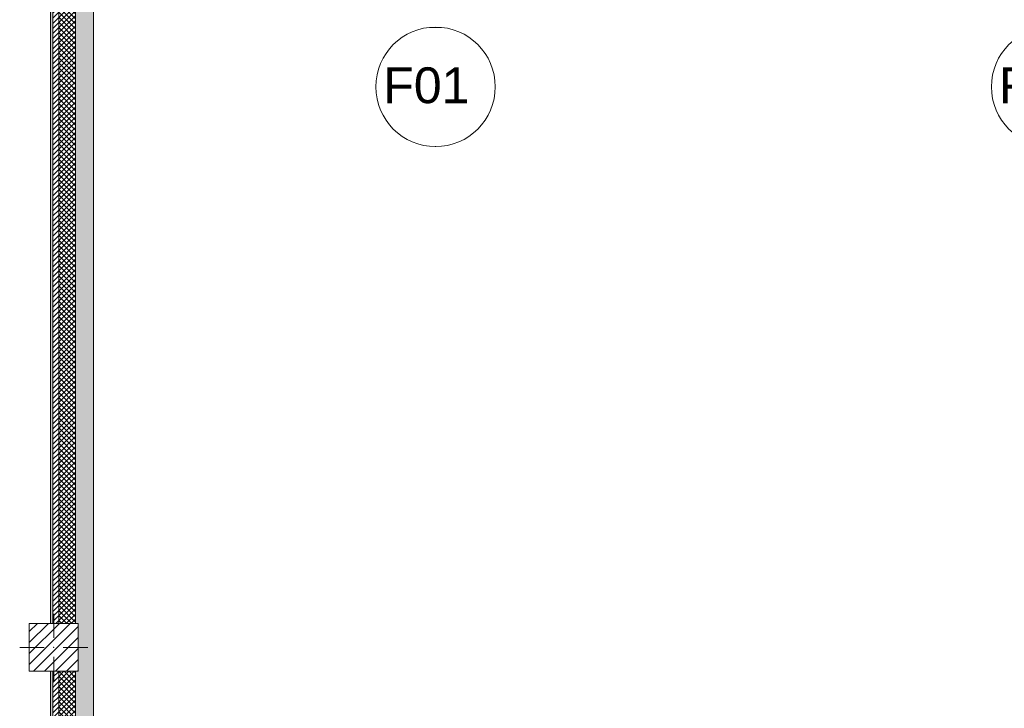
# Model space of a CAD drawing. Header units: millimetres. Extents: x -30280 to 19093, y -18706 to 4378.
# Tile 17 of 35: x -28308 to -20067, y -7544 to -1781. Entities that reach past the tile are written whole.
import ezdxf

# ---------------------------------------------------------------- set-up
doc = ezdxf.new("R2010")
doc.units = ezdxf.units.MM
doc.header["$MEASUREMENT"] = 0
doc.linetypes.add('Wipeout_Contour', pattern=[1000, 0, -1000])
for name, color, linetype in [('02_ACAB_Anotacio Portes', 7, 'Continuous'), ('10_ESTR_Pilars', 7, 'Continuous'), ('12_FAÇ_Façana', 7, 'Continuous')]:
    doc.layers.add(name, color=color, linetype=linetype)
for name, color, linetype, lineweight in [('02_ACAB_Anotacio Portes_Pluma_Nº__46', 5, 'Continuous', 5), ('10_ESTR_Pilars_Pluma_Nº__20', 1, 'Continuous', 5), ('10_ESTR_Pilars_Pluma_Nº__28', 7, 'Continuous', 20), ('10_ESTR_Pilars_Pluma_Nº__42', 8, 'Continuous', 25), ('12_FAÇ_Façana_Pluma_Nº__2', 8, 'Continuous', 5), ('12_FAÇ_Façana_Pluma_Nº__7', 7, 'Continuous', 5)]:
    doc.layers.add(name, color=color, linetype=linetype, lineweight=lineweight)
for name, color, linetype, lineweight, true_color in [('12_FAÇ_Façana_Pluma_Nº__102', 7, 'Continuous', 5, 0xcccccc), ('12_FAÇ_Façana_Pluma_Nº__174', 7, 'Continuous', 13, 0xe4ad2c), ('12_FAÇ_Façana_Pluma_Nº__176', 7, 'Continuous', 15, 0x93a0c6)]:
    doc.layers.add(name, color=color, linetype=linetype, lineweight=lineweight, true_color=true_color)
doc.styles.add('Estilo_Generado_1', font='arial.ttf')
pattern_1 = [(45, (0, 0), (-21.213203, 21.213203), [])]
pattern_2 = [(45, (0, 0), (-21.213203, 21.213203), []), (135, (0, 0), (21.213203, 21.213203), [])]

# ---------------------------------------------------------------- blocks, each defined once
blk = doc.blocks.new('Muro_36_1', base_point=(-28050.8, -9965))
at = {"layer": '12_FAÇ_Façana_Pluma_Nº__102', "linetype": 'Continuous', "lineweight": 0, "true_color": 0xe5e5e5}
for points in [[(-27840.8, -1699), (-27690.8, -1699), (-27698, -1689), (-27840.8, -1689)], [(-27690.8, -1699), (-27840.8, -1699), (-27840.8, -6834), (-27817.9, -6834), (-27817.9, -7234), (-27840.8, -7234), (-27840.8, -9965), (-27690.8, -9965)], [(-27698, -1689), (-27690.8, -1699), (-27690.8, -1689)]]:
    blk.add_hatch(color=254, dxfattribs=at).paths.add_polyline_path(points)
at = {"layer": '12_FAÇ_Façana_Pluma_Nº__174', "linetype": 'Continuous', "lineweight": 13, "true_color": 0xe4ad2c}
h = blk.add_hatch(dxfattribs=at)
h.set_pattern_fill('SATE_Aislamiento_0001', color=42, style=0, pattern_type=2)
h.set_pattern_definition(pattern_2)
h.paths.add_polyline_path([(-27840.8, -1689), (-27980.8, -1689), (-27980.8, -6834), (-27840.8, -6834)])
h = blk.add_hatch(dxfattribs=at)
h.set_pattern_fill('SATE_Aislamiento_0001', color=42, style=0, pattern_type=2)
h.set_pattern_definition(pattern_2)
h.paths.add_polyline_path([(-27980.8, -7234), (-27980.8, -9965), (-27840.8, -9965), (-27840.8, -7234)])
at = {"layer": '12_FAÇ_Façana_Pluma_Nº__176', "linetype": 'Continuous', "lineweight": 0, "true_color": 0x495063}
for points in [[(-28030.8, -1689), (-28050.8, -1689), (-28050.8, -6834), (-28030.8, -6834)], [(-28050.8, -7234), (-28050.8, -9965), (-28030.8, -9965), (-28030.8, -7234)]]:
    blk.add_hatch(color=251, dxfattribs=at).paths.add_polyline_path(points)
at = {"layer": '12_FAÇ_Façana_Pluma_Nº__2', "linetype": 'Continuous', "lineweight": 5}
h = blk.add_hatch(dxfattribs=at)
h.set_pattern_fill('Ceramic_0001', color=8, style=0, pattern_type=2)
h.set_pattern_definition(pattern_1)
h.paths.add_polyline_path([(-27980.8, -1689), (-28030.8, -1689), (-28030.8, -6834), (-27980.8, -6834)])
h = blk.add_hatch(dxfattribs=at)
h.set_pattern_fill('Ceramic_0001', color=8, style=0, pattern_type=2)
h.set_pattern_definition(pattern_1)
h.paths.add_polyline_path([(-28030.8, -7234), (-28030.8, -9965), (-27980.8, -9965), (-27980.8, -7234)])
at = {"layer": '12_FAÇ_Façana_Pluma_Nº__7', "color": 7, "linetype": 'Continuous', "lineweight": 5}
for p, q in [((-28030.8, -1689), (-28050.8, -1689)), ((-28030.8, -1689), (-28030.8, -6834)), ((-27980.8, -1689), (-28030.8, -1689)), ((-27980.8, -1689), (-27980.8, -6834)), ((-27840.8, -1689), (-27980.8, -1689)), ((-27840.8, -1689), (-27840.8, -1699)), ((-27698, -1689), (-27840.8, -1689)), ((-27840.8, -1699), (-27840.8, -6834)), ((-28030.8, -7234), (-28030.8, -9965)), ((-27980.8, -7234), (-27980.8, -9965)), ((-27840.8, -7234), (-27840.8, -9965))]:
    blk.add_line(p, q, dxfattribs=at)
at = {"layer": '12_FAÇ_Façana_Pluma_Nº__7', "color": 7, "linetype": 'Continuous', "lineweight": 5, "flags": 128}
for points in [[(-28050.8, -1689), (-28050.8, -6834)], [(-27690.8, -9965), (-27690.8, -1699)], [(-28050.8, -7234), (-28050.8, -9965)], [(-27840.8, -9965), (-27870.8, -9965)], [(-27690.8, -9965), (-27720.8, -9965)]]:
    blk.add_lwpolyline(points, dxfattribs=at)
blk = doc.blocks.new('Pilar_21_1', base_point=(-28023.1, -7034))
at = {"color": 254, "linetype": 'Wipeout_Contour', "lineweight": 0, "ltscale": 115572.424171}
blk.add_wipeout([(-28228.3, -7234), (-27817.9, -7234), (-27817.9, -6834), (-28228.3, -6834)], dxfattribs=at).dxf.layer = '10_ESTR_Pilars'
at = {"layer": '10_ESTR_Pilars_Pluma_Nº__42', "linetype": 'Continuous', "lineweight": 25}
h = blk.add_hatch(dxfattribs=at)
h.set_pattern_fill('00_GCT_trama_45º_e1_400__05', color=8, style=0, pattern_type=2)
h.set_pattern_definition([(45, (0, 0), (-45.96194, 45.96194), [])])
h.paths.add_polyline_path([(-28228.3, -7234), (-27817.9, -7234), (-27817.9, -6834), (-28228.3, -6834)])
at = {"layer": '10_ESTR_Pilars_Pluma_Nº__20', "color": 1, "linetype": 'Continuous', "lineweight": 5}
for p, q in [((-28023.1, -6954), (-28023.1, -6754)), ((-28103.1, -7034), (-28308.3, -7034)), ((-27943.1, -7034), (-27737.9, -7034)), ((-28023.1, -7114), (-28023.1, -7314))]:
    blk.add_line(p, q, dxfattribs=at)
blk.add_point((-28023.1, -7034), dxfattribs=at)
at = {"layer": '10_ESTR_Pilars_Pluma_Nº__28', "color": 7, "linetype": 'Continuous', "lineweight": 20, "flags": 128}
blk.add_lwpolyline([(-28228.3, -7234), (-27817.9, -7234), (-27817.9, -6834), (-28228.3, -6834)], close=True, dxfattribs=at)
blk = doc.blocks.new('Etiqueta_39_1', base_point=(-19674.9, -2843.3))
at = {"color": 254, "linetype": 'Wipeout_Contour', "lineweight": 0, "ltscale": 673763.974345}
blk.add_wipeout([(-19174.9, -2342.3), (-19174.9, -2342.3), (-19185.8, -2238.3), (-19218.1, -2138.9), (-19270.4, -2048.4), (-19340.3, -1970.7), (-19424.9, -1909.2), (-19520.4, -1866.7), (-19622.6, -1845), (-19727.1, -1845), (-19829.4, -1866.7), (-19924.9, -1909.2), (-20009.4, -1970.7), (-20079.4, -2048.4), (-20131.6, -2138.9), (-20163.9, -2238.3), (-20174.9, -2342.3), (-20174.9, -2342.3), (-20174.9, -2342.3), (-20163.9, -2446.2), (-20131.6, -2545.6), (-20079.4, -2636.1), (-20009.4, -2713.8), (-19924.9, -2775.3), (-19829.4, -2817.8), (-19727.1, -2839.5), (-19622.6, -2839.5), (-19520.4, -2817.8), (-19424.9, -2775.3), (-19340.3, -2713.8), (-19270.4, -2636.1), (-19218.1, -2545.6), (-19185.8, -2446.2)], dxfattribs=at).dxf.layer = '02_ACAB_Anotacio Portes'
at = {"layer": '02_ACAB_Anotacio Portes_Pluma_Nº__46', "color": 5, "linetype": 'Continuous', "lineweight": 5}
for p, q in [((-19674.9, -2842.4), (-19674.9, -2842.3)), ((-19674.9, -2844.2), (-19674.9, -2842.4))]:
    blk.add_line(p, q, dxfattribs=at)
at = {"layer": '02_ACAB_Anotacio Portes_Pluma_Nº__46', "color": 5, "linetype": 'Continuous', "lineweight": 5, "flags": 128}
blk.add_lwpolyline([(-19174.9, -2342.3, 1), (-20174.9, -2342.3, 1)], format="xyb", close=True, dxfattribs=at)
at = {"layer": '02_ACAB_Anotacio Portes_Pluma_Nº__46', "color": 5, "lineweight": 5, "insert": (-19674.9, -2179.4), "char_height": 300, "attachment_point": 2, "style": 'Estilo_Generado_1'}
blk.add_mtext('\\A1;{\\pqc;\\pt0,46000;\\fArial|b0|i0|c0|p0;\\W1.000000;F01\\fArial|b0|i0|c0|p0;\\W1.000000;\\A1{\\H.66x;\\S^  ;}\\fArial|b0|i0|c0|p0;\\W1.000000;\\fArial|b0|i0|c0|p0;\\W1.000000;\\A1{\\H.66x;\\S^  ;}\\fArial|b0|i0|c0|p0;\\W1.000000; \\fArial|b0|i0|c0|p0;\\W1.000000;\\fArial|b0|i0|c0|p0;\\W1.000000;\\fArial|b0|i0|c0|p0;\\W1.000000;\\fArial|b0|i0|c0|p0;\\W1.000000;\\fArial|b0|i0|c0|p0;\\W1.000000;\\fArial|b0|i0|c0|p0;\\W1.000000;\\fArial|b0|i0|c0|p0;\\W1.000000;\\fArial|b0|i0|c0|p0;\\W1.000000;\\fArial|b0|i0|c0|p0;\\W1.000000;\\fArial|b0|i0|c0|p0;\\W1.000000;\\fArial|b0|i0|c0|p0;\\W1.000000;\\fArial|b0|i0|c0|p0;\\W1.000000;\\fArial|b0|i0|c0|p0;\\W1.000000;\\fArial|b0|i0|c0|p0;\\W1.000000;\\fArial|b0|i0|c0|p0;\\W1.000000;\\fArial|b0|i0|c0|p0;\\W1.000000;\\fArial|b0|i0|c0|p0;\\W1.000000;\\fArial|b0|i0|c0|p0;\\W1.000000;\\fArial|b0|i0|c0|p0;\\W1.000000;\\fArial|b0|i0|c0|p0;\\W1.000000;\\fArial|b0|i0|c0|p0;\\W1.000000;\\fArial|b0|i0|c0|p0;\\W1.000000;\\fArial|b0|i0|c0|p0;\\W1.000000;\\fArial|b0|i0|c0|p0;\\W1.000000;\\fArial|b0|i0|c0|p0;\\W1.000000;\\fArial|b0|i0|c0|p0;\\W1.000000;\\fArial|b0|i0|c0|p0;\\W1.000000;\\fArial|b0|i0|c0|p0;\\W1.000000;\\fArial|b0|i0|c0|p0;\\W1.000000;\\fArial|b0|i0|c0|p0;\\W1.000000;\\fArial|b0|i0|c0|p0;\\W1.000000;\\fArial|b0|i0|c0|p0;\\W1.000000;\\fArial|b0|i0|c0|p0;\\W1.000000;\\fArial|b0|i0|c0|p0;\\W1.000000;\\fArial|b0|i0|c0|p0;\\W1.000000;\\fArial|b0|i0|c0|p0;\\W1.000000;\\fArial|b0|i0|c0|p0;\\W1.000000;\\fArial|b0|i0|c0|p0;\\W1.000000;\\fArial|b0|i0|c0|p0;\\W1.000000;\\fArial|b0|i0|c0|p0;\\W1.000000;\\fArial|b0|i0|c0|p0;\\W1.000000;\\fArial|b0|i0|c0|p0;\\W1.000000;\\fArial|b0|i0|c0|p0;\\W1.000000;}', dxfattribs=at)
blk = doc.blocks.new('Etiqueta_40_1', base_point=(-24827.6, -2843.3))
at = {"color": 254, "linetype": 'Wipeout_Contour', "lineweight": 0, "ltscale": 847962.521034}
blk.add_wipeout([(-24327.6, -2342.3), (-24327.6, -2342.3), (-24338.5, -2238.3), (-24370.8, -2138.9), (-24423.1, -2048.4), (-24493, -1970.7), (-24577.6, -1909.2), (-24673.1, -1866.7), (-24775.3, -1845), (-24879.9, -1845), (-24982.1, -1866.7), (-25077.6, -1909.2), (-25162.2, -1970.7), (-25232.1, -2048.4), (-25284.4, -2138.9), (-25316.7, -2238.3), (-25327.6, -2342.3), (-25327.6, -2342.3), (-25327.6, -2342.3), (-25316.7, -2446.2), (-25284.4, -2545.6), (-25232.1, -2636.1), (-25162.2, -2713.8), (-25077.6, -2775.3), (-24982.1, -2817.8), (-24879.9, -2839.5), (-24775.3, -2839.5), (-24673.1, -2817.8), (-24577.6, -2775.3), (-24493, -2713.8), (-24423.1, -2636.1), (-24370.8, -2545.6), (-24338.5, -2446.2)], dxfattribs=at).dxf.layer = '02_ACAB_Anotacio Portes'
at = {"layer": '02_ACAB_Anotacio Portes_Pluma_Nº__46', "color": 5, "linetype": 'Continuous', "lineweight": 5}
for p, q in [((-24827.6, -2842.4), (-24827.6, -2842.3)), ((-24827.6, -2844.2), (-24827.6, -2842.4))]:
    blk.add_line(p, q, dxfattribs=at)
at = {"layer": '02_ACAB_Anotacio Portes_Pluma_Nº__46', "color": 5, "linetype": 'Continuous', "lineweight": 5, "flags": 128}
blk.add_lwpolyline([(-24327.6, -2342.3, 1), (-25327.6, -2342.3, 1)], format="xyb", close=True, dxfattribs=at)
at = {"layer": '02_ACAB_Anotacio Portes_Pluma_Nº__46', "color": 5, "lineweight": 5, "insert": (-24827.6, -2179.4), "char_height": 300, "attachment_point": 2, "style": 'Estilo_Generado_1'}
blk.add_mtext('\\A1;{\\pqc;\\pt0,46000;\\fArial|b0|i0|c0|p0;\\W1.000000;F01\\fArial|b0|i0|c0|p0;\\W1.000000;\\A1{\\H.66x;\\S^  ;}\\fArial|b0|i0|c0|p0;\\W1.000000;\\fArial|b0|i0|c0|p0;\\W1.000000;\\A1{\\H.66x;\\S^  ;}\\fArial|b0|i0|c0|p0;\\W1.000000; \\fArial|b0|i0|c0|p0;\\W1.000000;\\fArial|b0|i0|c0|p0;\\W1.000000;\\fArial|b0|i0|c0|p0;\\W1.000000;\\fArial|b0|i0|c0|p0;\\W1.000000;\\fArial|b0|i0|c0|p0;\\W1.000000;\\fArial|b0|i0|c0|p0;\\W1.000000;\\fArial|b0|i0|c0|p0;\\W1.000000;\\fArial|b0|i0|c0|p0;\\W1.000000;\\fArial|b0|i0|c0|p0;\\W1.000000;\\fArial|b0|i0|c0|p0;\\W1.000000;\\fArial|b0|i0|c0|p0;\\W1.000000;\\fArial|b0|i0|c0|p0;\\W1.000000;\\fArial|b0|i0|c0|p0;\\W1.000000;\\fArial|b0|i0|c0|p0;\\W1.000000;\\fArial|b0|i0|c0|p0;\\W1.000000;\\fArial|b0|i0|c0|p0;\\W1.000000;\\fArial|b0|i0|c0|p0;\\W1.000000;\\fArial|b0|i0|c0|p0;\\W1.000000;\\fArial|b0|i0|c0|p0;\\W1.000000;\\fArial|b0|i0|c0|p0;\\W1.000000;\\fArial|b0|i0|c0|p0;\\W1.000000;\\fArial|b0|i0|c0|p0;\\W1.000000;\\fArial|b0|i0|c0|p0;\\W1.000000;\\fArial|b0|i0|c0|p0;\\W1.000000;\\fArial|b0|i0|c0|p0;\\W1.000000;\\fArial|b0|i0|c0|p0;\\W1.000000;\\fArial|b0|i0|c0|p0;\\W1.000000;\\fArial|b0|i0|c0|p0;\\W1.000000;\\fArial|b0|i0|c0|p0;\\W1.000000;\\fArial|b0|i0|c0|p0;\\W1.000000;\\fArial|b0|i0|c0|p0;\\W1.000000;\\fArial|b0|i0|c0|p0;\\W1.000000;\\fArial|b0|i0|c0|p0;\\W1.000000;\\fArial|b0|i0|c0|p0;\\W1.000000;\\fArial|b0|i0|c0|p0;\\W1.000000;\\fArial|b0|i0|c0|p0;\\W1.000000;\\fArial|b0|i0|c0|p0;\\W1.000000;\\fArial|b0|i0|c0|p0;\\W1.000000;\\fArial|b0|i0|c0|p0;\\W1.000000;\\fArial|b0|i0|c0|p0;\\W1.000000;\\fArial|b0|i0|c0|p0;\\W1.000000;\\fArial|b0|i0|c0|p0;\\W1.000000;\\fArial|b0|i0|c0|p0;\\W1.000000;}', dxfattribs=at)

msp = doc.modelspace()

# ---------------------------------------------------------------- block references
at = {"layer": '02_ACAB_Anotacio Portes', "color": 5, "linetype": 'Continuous', "lineweight": 5}
for name, p in [('Etiqueta_40_1', (-24827.6, -2843.3)), ('Etiqueta_39_1', (-19674.9, -2843.3))]:
    msp.add_blockref(name, p, dxfattribs=at)
at = {"layer": '12_FAÇ_Façana', "color": 7, "lineweight": 20}
msp.add_blockref('Muro_36_1', (-28050.8, -9965), dxfattribs=at)

# ---------------------------------------------------------------- next in the draw order: block references
at = {"layer": '10_ESTR_Pilars', "color": 7, "lineweight": 20}
msp.add_blockref('Pilar_21_1', (-28023.1, -7034), dxfattribs=at)

doc.saveas('drawing.dxf')
